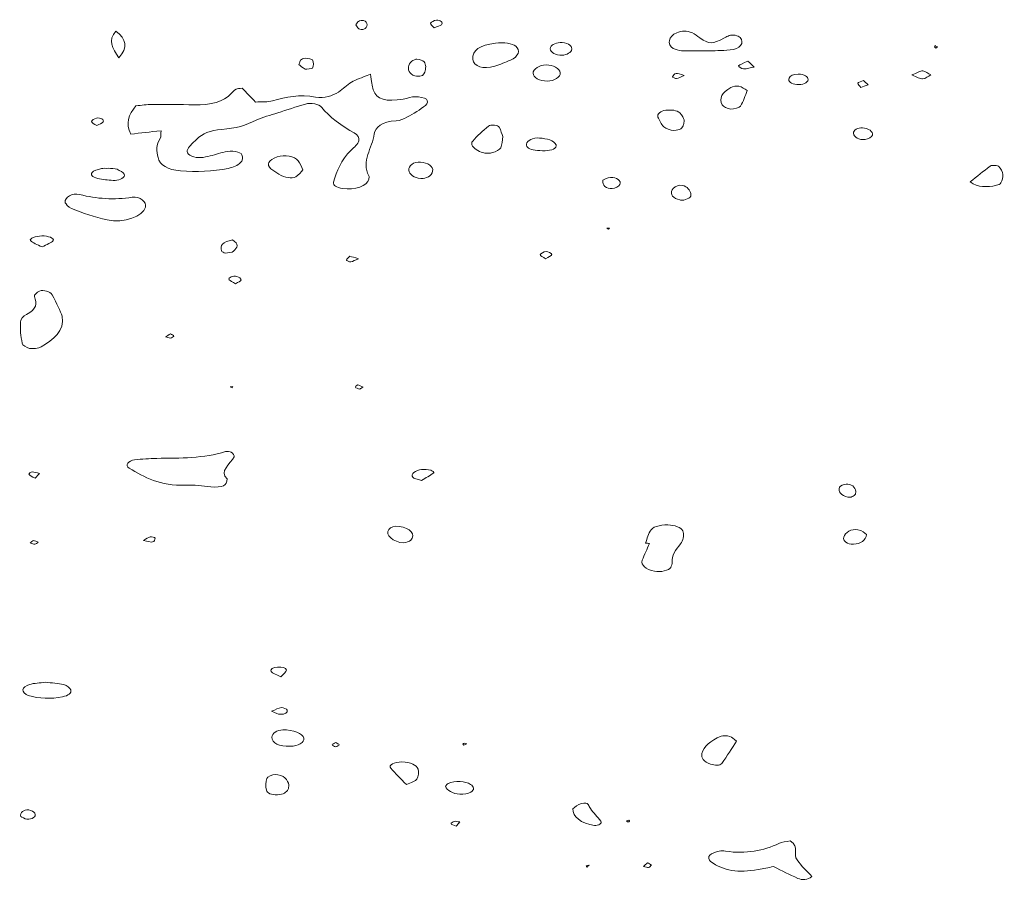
# Model space of a CAD drawing. Extents: x 432 to 1642, y -1026 to -372.
# Tile 5 of 15: x 708 to 829, y -1024 to -919. Entities that reach past the tile are written whole.
import ezdxf

# ---------------------------------------------------------------- set-up
doc = ezdxf.new("R2010")
doc.units = 0
doc.header["$MEASUREMENT"] = 0
doc.layers.add('Layer 1', color=7, linetype='Continuous')

# ---------------------------------------------------------------- blocks, each defined once
blk = doc.blocks.new('block 22')
at = {"layer": 'Layer 1', "lineweight": 0}
for points in [[(780.4029541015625, -944.7601318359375), (780.0911865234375, -944.7879028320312), (780.3026123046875, -944.9161987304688), (780.4029541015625, -944.7601318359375)], [(734.3969116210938, -964.2605590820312), (734.5003051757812, -964.0999145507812), (734.1803588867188, -964.1278686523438), (734.3969116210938, -964.2605590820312)]]:
    blk.add_lwpolyline(points, dxfattribs=at)
for points, knots in [([(749.4951782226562, -919.96630859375), (749.5870361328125, -920.1085205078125), (749.65478515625, -920.30859375), (749.8448486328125, -920.4652099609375), (749.928466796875, -920.5340576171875), (750.3464965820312, -920.574951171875), (750.4627075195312, -920.5253295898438), (751.0045166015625, -920.2933349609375), (750.98583984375, -919.6470947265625), (750.4342041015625, -919.4600830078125), (750.3029174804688, -919.4157104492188), (749.9487915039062, -919.4786376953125), (749.8076782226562, -919.5535278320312), (749.6502075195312, -919.63720703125), (749.618896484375, -919.7906494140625), (749.4951782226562, -919.96630859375)], [0, 0, 0, 0, 1, 1, 1, 2, 2, 2, 3, 3, 3, 4, 4, 4, 5, 5, 5, 5]), ([(759.3148803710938, -919.411865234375), (759.028076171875, -919.4495849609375), (758.6691284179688, -919.6311645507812), (758.6080932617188, -919.7803955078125), (758.5501098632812, -919.9220581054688), (758.8374633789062, -920.1055297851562), (759.0326538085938, -920.3433837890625), (759.4135131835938, -920.1930541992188), (759.7736206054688, -920.1180419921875), (759.9222412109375, -919.9769897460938), (760.1846923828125, -919.7277221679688), (759.7713623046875, -919.3519287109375), (759.3148803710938, -919.411865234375)], [0, 0, 0, 0, 1, 1, 1, 2, 2, 2, 3, 3, 3, 4, 4, 4, 4]), ([(720.5994262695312, -923.9867553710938), (721.7057495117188, -922.7470703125), (721.506103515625, -921.7279663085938), (720.2191772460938, -920.7597045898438), (719.23779296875, -921.8493041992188), (719.7935180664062, -922.833251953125), (720.5994262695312, -923.9867553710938)], [0, 0, 0, 0, 1, 1, 1, 2, 2, 2, 2]), ([(788.1942749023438, -922.8477172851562), (788.4503173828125, -922.9900512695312), (788.8521118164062, -923.1178588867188), (789.2052001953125, -923.1332397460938), (790.1198120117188, -923.1730346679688), (791.04443359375, -923.146484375), (792.5855712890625, -923.146484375), (793.0164184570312, -923.130859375), (794.0755004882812, -923.1326293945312), (795.1091918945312, -923.0445556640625), (796.347900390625, -922.9392700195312), (796.918212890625, -922.1895751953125), (796.3473510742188, -921.529296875), (796.136474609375, -921.2850341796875), (795.3721923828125, -921.1337280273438), (795.0134887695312, -921.2774047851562), (794.80615234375, -921.3603515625), (794.6445922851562, -921.4758911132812), (794.4547119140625, -921.5723266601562), (792.8677978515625, -922.37890625), (792.6290283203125, -922.3795166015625), (791.432861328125, -921.5795288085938), (791.1052856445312, -921.3604736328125), (790.8491821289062, -921.090576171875), (790.4451293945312, -920.9290161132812), (789.8863525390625, -920.7056884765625), (789.2128295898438, -920.6925048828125), (788.6170654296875, -920.9368896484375), (787.6146850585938, -921.3478393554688), (787.3668212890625, -922.3878173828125), (788.1942749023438, -922.8477172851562)], [0, 0, 0, 0, 1, 1, 1, 2, 2, 2, 3, 3, 3, 4, 4, 4, 5, 5, 5, 6, 6, 6, 7, 7, 7, 8, 8, 8, 9, 9, 9, 10, 10, 10, 10]), ([(768.9863891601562, -922.5809936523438), (768.5805053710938, -922.240966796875), (767.5475463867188, -922.0910034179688), (766.5120849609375, -922.2217407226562), (764.5347290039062, -922.4716796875), (763.6770629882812, -923.0825805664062), (763.7490844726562, -924.1890869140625), (763.8060302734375, -925.0650024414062), (765.0562744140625, -925.4601440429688), (766.4186401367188, -925.0158081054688), (767.0846557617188, -924.798583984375), (767.7320556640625, -924.5570068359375), (768.3313598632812, -924.2890014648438), (769.3273315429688, -923.8434448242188), (769.5897827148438, -923.0861206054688), (768.9863891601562, -922.5809936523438)], [0, 0, 0, 0, 1, 1, 1, 2, 2, 2, 3, 3, 3, 4, 4, 4, 5, 5, 5, 5]), ([(774.6441650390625, -922.149169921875), (774.0001831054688, -922.0990600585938), (773.345703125, -922.3636474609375), (773.2191772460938, -922.7254638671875), (773.0634765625, -923.17236328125), (773.6116943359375, -923.6307373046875), (774.3626098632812, -923.681640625), (774.9978637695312, -923.7244873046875), (775.6290893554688, -923.4619140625), (775.78173828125, -923.0908203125), (775.9710693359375, -922.6312866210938), (775.4658813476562, -922.2130737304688), (774.6441650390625, -922.149169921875)], [0, 0, 0, 0, 1, 1, 1, 2, 2, 2, 3, 3, 3, 4, 4, 4, 4]), ([(820.4254150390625, -922.7166748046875), (820.3338012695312, -922.6502685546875), (820.241943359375, -922.583984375), (820.1495971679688, -922.517578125), (820.1136474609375, -922.5677490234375), (820.0770263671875, -922.617919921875), (820.04052734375, -922.6681518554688), (820.09619140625, -922.7139282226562), (820.1513671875, -922.7598266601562), (820.2070922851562, -922.8057250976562), (820.2796630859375, -922.7760620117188), (820.3528442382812, -922.7464599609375), (820.4254150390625, -922.7166748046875)], [0, 0, 0, 0, 1, 1, 1, 2, 2, 2, 3, 3, 3, 4, 4, 4, 4]), ([(742.5523071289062, -924.8141479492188), (742.7301025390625, -924.95654296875), (742.9356079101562, -925.2161865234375), (743.2950439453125, -925.3679809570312), (743.4623413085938, -925.4386596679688), (744.1904907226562, -925.3257446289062), (744.2153930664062, -925.251708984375), (744.3223266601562, -924.9310302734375), (744.3444213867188, -924.5846557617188), (744.22021484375, -924.2678833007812), (744.1784057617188, -924.1599731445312), (743.625, -924.0734252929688), (743.2899169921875, -924.0526733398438), (743.1243896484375, -924.0425415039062), (742.8653564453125, -924.1865844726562), (742.7539672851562, -924.2933959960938), (742.635986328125, -924.4058227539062), (742.6428833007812, -924.55712890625), (742.5523071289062, -924.8141479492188)], [0, 0, 0, 0, 1, 1, 1, 2, 2, 2, 3, 3, 3, 4, 4, 4, 5, 5, 5, 6, 6, 6, 6]), ([(756.103515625, -925.83984375), (756.230224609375, -926.013427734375), (756.5884399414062, -926.2167358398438), (756.9014282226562, -926.2531127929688), (757.5269165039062, -926.326171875), (757.8045043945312, -926.0538940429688), (757.9048461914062, -925.7576904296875), (757.9757080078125, -925.5477905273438), (757.9740600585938, -925.3309936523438), (758.0105590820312, -925.0772094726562), (757.95947265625, -924.9032592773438), (757.9913330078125, -924.6631469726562), (757.807861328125, -924.4906005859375), (757.6477661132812, -924.3397827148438), (757.2662353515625, -924.2235107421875), (756.9398803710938, -924.1744384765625), (756.7824096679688, -924.1508178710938), (756.4519653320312, -924.29150390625), (756.3311157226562, -924.4006958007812), (755.8276977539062, -924.85400390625), (755.7487182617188, -925.3534545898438), (756.103515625, -925.83984375)], [0, 0, 0, 0, 1, 1, 1, 2, 2, 2, 3, 3, 3, 4, 4, 4, 5, 5, 5, 6, 6, 6, 7, 7, 7, 7]), ([(797.2630615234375, -924.3908081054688), (796.7224731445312, -924.6580200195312), (796.3560791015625, -924.7978515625), (796.1254272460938, -924.9866943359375), (796.076171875, -925.0269775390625), (796.5272827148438, -925.36083984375), (796.7376098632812, -925.3577270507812), (797.1783447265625, -925.3515014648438), (797.6119995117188, -925.2105712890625), (798.0481567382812, -925.125), (797.835693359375, -924.92626953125), (797.623046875, -924.7274780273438), (797.2630615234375, -924.3908081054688)], [0, 0, 0, 0, 1, 1, 1, 2, 2, 2, 3, 3, 3, 4, 4, 4, 4]), ([(774.3980102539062, -925.8320922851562), (774.344482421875, -925.3099365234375), (773.53857421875, -924.85400390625), (772.6878051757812, -924.864990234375), (771.8655395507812, -924.8756713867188), (771.0814819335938, -925.381103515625), (771.0919799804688, -925.8936157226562), (771.1019897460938, -926.4047241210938), (771.90380859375, -926.8452758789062), (772.8137817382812, -926.8396606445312), (773.7051391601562, -926.8341674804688), (774.451416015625, -926.3593139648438), (774.3980102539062, -925.8320922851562)], [0, 0, 0, 0, 1, 1, 1, 2, 2, 2, 3, 3, 3, 4, 4, 4, 4]), ([(819.5990600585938, -926.0802001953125), (819.2752075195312, -925.9085083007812), (818.9765625, -925.6228637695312), (818.618408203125, -925.5986938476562), (818.2971801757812, -925.5772094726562), (817.9105224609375, -925.8428344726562), (817.2809448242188, -926.0873413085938), (817.9005737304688, -926.330322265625), (818.2971801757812, -926.6019287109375), (818.5955810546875, -926.5731811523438), (818.9719848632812, -926.5372924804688), (819.26806640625, -926.2557373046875), (819.5990600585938, -926.0802001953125)], [0, 0, 0, 0, 1, 1, 1, 2, 2, 2, 3, 3, 3, 4, 4, 4, 4]), ([(754.41552734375, -931.6844482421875), (754.873046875, -931.6600341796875), (755.3671875, -931.4512329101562), (755.7109985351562, -931.2573852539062), (756.5240478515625, -930.799560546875), (757.3173217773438, -930.3229370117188), (757.98974609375, -929.8047485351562), (758.230712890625, -929.6192626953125), (758.3004150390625, -929.2210693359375), (758.090087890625, -929.0496215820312), (757.8612670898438, -928.8631591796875), (757.2149658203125, -928.7451171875), (756.75341796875, -928.7476196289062), (756.259765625, -928.7506103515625), (755.7738037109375, -928.9370727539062), (755.2760620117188, -929.0296020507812), (753.1879272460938, -929.4177856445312), (751.993896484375, -929.061279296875), (751.6026000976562, -927.8988647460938), (751.439453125, -927.4138793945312), (751.4207153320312, -926.91455078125), (751.26220703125, -925.9886474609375), (750.12939453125, -926.4612426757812), (749.4638671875, -926.6671752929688), (748.9761352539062, -926.960693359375), (748.3627319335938, -927.329345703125), (747.950439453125, -927.7947998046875), (747.3518676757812, -928.17236328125), (746.64111328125, -928.6207885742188), (745.6880493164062, -928.995361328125), (744.5835571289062, -928.7952880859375), (742.626708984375, -928.4407348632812), (740.9926147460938, -928.7510986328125), (739.3131713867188, -929.2515869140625), (738.7929077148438, -929.4066772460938), (738.052978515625, -929.34423828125), (737.2499389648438, -929.3910522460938), (736.6831665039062, -928.8076782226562), (736.1443481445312, -928.253173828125), (735.6107177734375, -927.7040405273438), (735.3277587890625, -927.743408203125), (735.012451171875, -927.7357788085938), (734.883056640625, -927.8163452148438), (734.6316528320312, -927.9732666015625), (734.4677734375, -928.1749877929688), (734.2965698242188, -928.3660888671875), (733.3726806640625, -929.3992919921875), (731.79541015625, -929.77197265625), (729.76416015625, -929.7289428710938), (728.0534057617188, -929.6928100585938), (726.34033203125, -929.66943359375), (724.6290283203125, -929.6780395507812), (723.986083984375, -929.6812744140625), (723.345703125, -929.7907104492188), (722.6790771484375, -929.8541259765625), (721.76318359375, -930.953369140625), (721.4044799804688, -932.031982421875), (722.031005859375, -933.3070068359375), (723.2702026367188, -933.1698608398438), (724.3637084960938, -933.0486450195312), (725.7294311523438, -932.8973388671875), (725.69580078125, -933.3143920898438), (725.792236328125, -933.6033935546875), (725.6306762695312, -933.8410034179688), (725.1087646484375, -934.6115112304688), (725.1998901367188, -935.3793334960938), (725.3704833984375, -936.1725463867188), (725.56982421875, -937.0968627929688), (726.5709228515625, -937.6439819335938), (728.10107421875, -937.7820434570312), (730.0545654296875, -937.9581298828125), (732.05859375, -937.8721923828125), (733.9364013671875, -937.4862670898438), (734.5113525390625, -937.3681030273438), (735.1106567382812, -937.101318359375), (735.4021606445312, -936.8138427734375), (735.67919921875, -936.5403442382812), (735.71923828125, -936.1326904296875), (735.5897216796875, -935.8170166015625), (735.441650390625, -935.454833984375), (734.3366088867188, -935.2852783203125), (733.5571899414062, -935.4632568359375), (732.8319091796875, -935.6288452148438), (732.16357421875, -935.86865234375), (731.4395141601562, -936.0364990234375), (730.6798706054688, -936.2123413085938), (729.8460083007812, -936.2628784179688), (729.2525634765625, -935.8885498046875), (728.6532592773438, -935.5103759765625), (728.966796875, -935.0779418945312), (729.31640625, -934.6852416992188), (729.5458374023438, -934.4280395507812), (729.8367309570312, -934.1873168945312), (730.0928344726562, -933.9370727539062), (730.7698974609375, -933.2755126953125), (731.6973266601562, -932.815185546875), (733.1594848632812, -932.7318725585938), (734.7988891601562, -932.6384887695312), (736.1107177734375, -932.20263671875), (737.3302001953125, -931.6065063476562), (738.0896606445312, -931.2352294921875), (739.0740356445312, -930.9984741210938), (739.9658813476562, -930.7088623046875), (741.083740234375, -930.345703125), (742.2021484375, -929.9825439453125), (743.3363647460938, -929.6341552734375), (743.9867553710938, -929.4342041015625), (745.0476684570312, -929.666259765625), (745.333251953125, -930.04931640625), (746.1341552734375, -931.1224365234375), (747.9198608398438, -932.4368896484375), (749.28662109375, -933.1527099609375), (749.6885986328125, -933.3629150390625), (749.9342041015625, -933.8042602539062), (749.8528442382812, -934.1082763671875), (749.744873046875, -934.5125732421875), (749.2914428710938, -934.8998413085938), (748.9081420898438, -935.2703857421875), (747.6555786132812, -936.48046875), (747.1607666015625, -937.8130493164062), (746.7640991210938, -939.1574096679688), (746.6439819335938, -939.5628051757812), (747.1858520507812, -939.83642578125), (747.8582763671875, -939.9414672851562), (749.3494873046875, -940.17431640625), (750.9365234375, -939.5991821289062), (751.06591796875, -938.8077392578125), (751.0892333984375, -938.6658935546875), (751.1292724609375, -938.5128784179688), (751.0607299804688, -938.3805541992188), (750.1560668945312, -936.6357421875), (751.4666748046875, -934.9745483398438), (751.7401733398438, -933.2769165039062), (751.8720092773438, -932.4595336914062), (752.59375, -931.7813720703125), (754.41552734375, -931.6844482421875)], [0, 0, 0, 0, 1, 1, 1, 2, 2, 2, 3, 3, 3, 4, 4, 4, 5, 5, 5, 6, 6, 6, 7, 7, 7, 8, 8, 8, 9, 9, 9, 10, 10, 10, 11, 11, 11, 12, 12, 12, 13, 13, 13, 14, 14, 14, 15, 15, 15, 16, 16, 16, 17, 17, 17, 18, 18, 18, 19, 19, 19, 20, 20, 20, 21, 21, 21, 22, 22, 22, 23, 23, 23, 24, 24, 24, 25, 25, 25, 26, 26, 26, 27, 27, 27, 28, 28, 28, 29, 29, 29, 30, 30, 30, 31, 31, 31, 32, 32, 32, 33, 33, 33, 34, 34, 34, 35, 35, 35, 36, 36, 36, 37, 37, 37, 38, 38, 38, 39, 39, 39, 40, 40, 40, 41, 41, 41, 42, 42, 42, 43, 43, 43, 44, 44, 44, 45, 45, 45, 45]), ([(788.5321655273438, -925.9012451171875), (788.3027954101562, -925.9548950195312), (788.16455078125, -926.1748657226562), (788.09033203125, -926.3370361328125), (788.0706176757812, -926.3807983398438), (788.4834594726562, -926.5548706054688), (788.59375, -926.5306396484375), (788.8788452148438, -926.4678344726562), (789.1066284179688, -926.327392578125), (789.5228271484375, -926.1452026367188), (789.06640625, -926.0242919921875), (788.7163696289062, -925.8580932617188), (788.5321655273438, -925.9012451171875)], [0, 0, 0, 0, 1, 1, 1, 2, 2, 2, 3, 3, 3, 4, 4, 4, 4]), ([(803.2617797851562, -927.2618408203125), (803.9631958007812, -927.318115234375), (804.5769653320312, -927.0526123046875), (804.6205444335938, -926.673828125), (804.6646728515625, -926.2921752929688), (804.1507568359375, -925.9898681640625), (803.4249267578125, -925.9866333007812), (802.8186645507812, -925.9840087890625), (802.4464111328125, -926.1646118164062), (802.3150634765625, -926.4766235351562), (802.1519165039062, -926.863525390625), (802.58056640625, -927.20703125), (803.2617797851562, -927.2618408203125)], [0, 0, 0, 0, 1, 1, 1, 2, 2, 2, 3, 3, 3, 4, 4, 4, 4]), ([(810.7056884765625, -927.0868530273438), (810.662109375, -927.2457275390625), (810.9258422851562, -927.4295043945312), (811.0564575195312, -927.6024780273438), (811.3294067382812, -927.5125732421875), (811.6016845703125, -927.4226684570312), (811.9554443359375, -927.3058471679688), (811.7219848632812, -927.0762329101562), (811.5557861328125, -926.9130249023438), (811.3897094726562, -926.7498779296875), (811.1475830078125, -926.8609008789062), (810.7411499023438, -926.9589233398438), (810.7056884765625, -927.0868530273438)], [0, 0, 0, 0, 1, 1, 1, 2, 2, 2, 3, 3, 3, 4, 4, 4, 4]), ([(796.2039184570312, -927.4545288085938), (795.958740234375, -927.394775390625), (795.4327392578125, -927.5051879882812), (795.1992797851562, -927.630615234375), (794.1104125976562, -928.2157592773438), (793.76611328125, -928.9501953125), (794.163818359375, -929.740966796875), (794.2730712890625, -929.957763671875), (794.8078002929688, -930.2302856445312), (795.194091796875, -930.2540283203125), (795.5789794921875, -930.2779541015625), (796.271728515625, -930.06884765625), (796.393798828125, -929.8792724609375), (796.7706909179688, -929.2944946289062), (796.9390258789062, -928.6702270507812), (797.2183837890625, -927.988037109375), (796.87158203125, -927.794189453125), (796.5980834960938, -927.5508422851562), (796.2039184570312, -927.4545288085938)], [0, 0, 0, 0, 1, 1, 1, 2, 2, 2, 3, 3, 3, 4, 4, 4, 5, 5, 5, 6, 6, 6, 6]), ([(786.3267211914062, -931.2232055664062), (786.506103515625, -931.6355590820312), (786.6843872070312, -932.064208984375), (787.0526123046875, -932.4297485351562), (787.2604370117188, -932.635986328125), (787.8389282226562, -932.8375854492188), (788.2679443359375, -932.8490600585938), (789.021728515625, -932.8690795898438), (789.3486328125, -932.5254516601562), (789.4550170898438, -932.1461181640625), (789.4938354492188, -932.0062255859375), (789.4904174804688, -931.863037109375), (789.5253295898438, -931.5597534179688), (789.4137573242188, -931.3736572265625), (789.309814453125, -931.015869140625), (788.997314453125, -930.7236328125), (788.6401977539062, -930.3889770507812), (787.9666748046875, -930.3123168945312), (787.2755737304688, -930.40087890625), (786.6559448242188, -930.4804077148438), (786.174072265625, -930.8719482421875), (786.3267211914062, -931.2232055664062)], [0, 0, 0, 0, 1, 1, 1, 2, 2, 2, 3, 3, 3, 4, 4, 4, 5, 5, 5, 6, 6, 6, 7, 7, 7, 7]), ([(717.2692260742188, -931.77685546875), (717.2553100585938, -931.9166870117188), (717.6176147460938, -932.0670776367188), (717.8963012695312, -932.2734375), (718.2326049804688, -932.087890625), (718.5682373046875, -931.98095703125), (718.6734008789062, -931.827392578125), (718.8550415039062, -931.5615234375), (718.3185424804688, -931.2481079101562), (717.8760375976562, -931.3557739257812), (717.59912109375, -931.42333984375), (717.2838134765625, -931.6262817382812), (717.2692260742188, -931.77685546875)], [0, 0, 0, 0, 1, 1, 1, 2, 2, 2, 3, 3, 3, 4, 4, 4, 4]), ([(767.4057006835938, -933.606689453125), (767.2855834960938, -933.275634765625), (767.1624755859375, -932.8590698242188), (766.9759521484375, -932.4510498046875), (766.8622436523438, -932.2012939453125), (765.9186401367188, -932.1030883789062), (765.6641235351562, -932.32373046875), (764.9760131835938, -932.9198608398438), (764.2501831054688, -933.5137329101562), (763.7380981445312, -934.1551513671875), (763.4151000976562, -934.5592041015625), (763.77294921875, -934.994140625), (764.3743896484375, -935.3199462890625), (764.8756713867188, -935.59130859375), (765.5097045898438, -935.7408447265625), (766.1474609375, -935.5646362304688), (766.5690307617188, -935.4481201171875), (767.0236206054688, -935.2045288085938), (767.1478271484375, -934.9686279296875), (767.3599853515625, -934.5665893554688), (767.3233032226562, -934.1256713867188), (767.4057006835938, -933.606689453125)], [0, 0, 0, 0, 1, 1, 1, 2, 2, 2, 3, 3, 3, 4, 4, 4, 5, 5, 5, 6, 6, 6, 7, 7, 7, 7]), ([(811.2586059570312, -932.53857421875), (810.6813354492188, -932.4959106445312), (810.1215209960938, -932.8365478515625), (810.158203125, -933.208251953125), (810.2028198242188, -933.6629638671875), (810.8624877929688, -934.0609741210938), (811.5767822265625, -933.9574584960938), (811.952392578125, -933.9031982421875), (812.411865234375, -933.6296997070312), (812.4796752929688, -933.4209594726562), (812.6184692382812, -932.9968872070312), (811.95361328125, -932.5902099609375), (811.2586059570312, -932.53857421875)], [0, 0, 0, 0, 1, 1, 1, 2, 2, 2, 3, 3, 3, 4, 4, 4, 4]), ([(773.8921508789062, -934.6082153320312), (773.6116943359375, -934.0771484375), (772.8155517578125, -933.8480224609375), (771.8603515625, -933.7811279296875), (771.1053466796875, -933.7282104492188), (770.3423461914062, -934.0910034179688), (770.2802124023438, -934.522705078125), (770.2199096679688, -934.9445190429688), (770.6832885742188, -935.16845703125), (771.3613891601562, -935.2681274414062), (771.7295532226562, -935.3222045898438), (772.126953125, -935.3174438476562), (772.56591796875, -935.34228515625), (772.8887329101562, -935.285400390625), (773.33642578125, -935.2709350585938), (773.5878295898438, -935.142578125), (773.8120727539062, -935.0284423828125), (773.9739990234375, -934.7640380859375), (773.8921508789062, -934.6082153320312)], [0, 0, 0, 0, 1, 1, 1, 2, 2, 2, 3, 3, 3, 4, 4, 4, 5, 5, 5, 6, 6, 6, 6]), ([(742.1533813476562, -938.5205078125), (742.5662231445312, -938.2882690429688), (742.761962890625, -937.9420776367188), (743.034912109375, -937.6655883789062), (742.8247680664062, -937.2528076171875), (742.7096557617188, -936.9010009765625), (742.4676513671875, -936.577392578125), (742.0152587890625, -935.9739990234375), (740.8230590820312, -935.7596435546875), (739.8961181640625, -936.08251953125), (738.8439331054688, -936.4487915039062), (738.5234985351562, -937.0309448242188), (739.1315307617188, -937.5325317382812), (739.4176635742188, -937.76904296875), (739.7493286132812, -937.9932250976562), (740.1041870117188, -938.2008666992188), (740.80615234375, -938.6122436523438), (741.6969604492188, -938.777099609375), (742.1533813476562, -938.5205078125)], [0, 0, 0, 0, 1, 1, 1, 2, 2, 2, 3, 3, 3, 4, 4, 4, 5, 5, 5, 6, 6, 6, 6]), ([(718.2477416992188, -938.772705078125), (718.85400390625, -938.8797607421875), (719.5067138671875, -938.9395141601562), (720.1437377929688, -938.9530639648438), (720.7179565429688, -938.9651489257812), (721.4060668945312, -938.5248413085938), (721.24755859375, -938.2098388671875), (721.1296997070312, -937.9762573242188), (720.74462890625, -937.7466430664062), (720.3672485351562, -937.5988159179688), (720.0809326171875, -937.4866333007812), (719.6204223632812, -937.5062866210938), (719.3499145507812, -937.4786376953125), (718.970703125, -937.4901733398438), (718.6657104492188, -937.4539794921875), (718.4578857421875, -937.5152587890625), (718.036865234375, -937.6397094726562), (717.462646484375, -937.7752685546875), (717.321533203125, -937.9808349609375), (717.0521240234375, -938.3748168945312), (717.58740234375, -938.6559448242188), (718.2477416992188, -938.772705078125)], [0, 0, 0, 0, 1, 1, 1, 2, 2, 2, 3, 3, 3, 4, 4, 4, 5, 5, 5, 6, 6, 6, 7, 7, 7, 7]), ([(757.071044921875, -936.7294311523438), (756.2772216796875, -936.8009643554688), (755.75048828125, -937.377197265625), (755.9827270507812, -937.9203491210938), (756.1820068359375, -938.3850708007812), (756.8555297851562, -938.7265625), (757.7039794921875, -938.715576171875), (757.908447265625, -938.6414184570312), (758.3399658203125, -938.5658569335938), (758.4959716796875, -938.409423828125), (758.7283935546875, -938.1768188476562), (758.881591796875, -937.8843383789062), (758.8618774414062, -937.6220703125), (758.8207397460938, -937.0792236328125), (757.8984375, -936.6551513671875), (757.071044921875, -936.7294311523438)], [0, 0, 0, 0, 1, 1, 1, 2, 2, 2, 3, 3, 3, 4, 4, 4, 5, 5, 5, 5]), ([(827.850341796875, -937.2232666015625), (827.7736206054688, -937.1448364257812), (827.3916015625, -937.141845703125), (827.1465454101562, -937.1300048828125), (827.0372924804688, -937.1246337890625), (826.873046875, -937.1668701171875), (826.8096923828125, -937.2163696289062), (826.0054321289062, -937.8430786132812), (825.2151489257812, -938.474853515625), (824.4031982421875, -939.11962890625), (825.3370361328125, -939.8316650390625), (826.4241333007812, -939.8034057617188), (827.5842895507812, -939.5521850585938), (827.8038940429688, -939.5045166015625), (828.05126953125, -939.3817138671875), (828.1238403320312, -939.2640380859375), (828.5535888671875, -938.5677490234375), (828.4866943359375, -937.8756713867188), (827.850341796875, -937.2232666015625)], [0, 0, 0, 0, 1, 1, 1, 2, 2, 2, 3, 3, 3, 4, 4, 4, 5, 5, 5, 6, 6, 6, 6]), ([(780.5469360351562, -938.5826416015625), (780.1614990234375, -938.598876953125), (779.8077392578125, -938.8380126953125), (779.5929565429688, -938.9188842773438), (779.5023803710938, -939.5571899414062), (780.0291137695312, -940.0061645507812), (780.7362670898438, -939.94775390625), (781.106201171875, -939.9173583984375), (781.5975341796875, -939.65771484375), (781.6944580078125, -939.4540405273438), (781.8982543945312, -939.0238037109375), (781.2630004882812, -938.55224609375), (780.5469360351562, -938.5826416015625)], [0, 0, 0, 0, 1, 1, 1, 2, 2, 2, 3, 3, 3, 4, 4, 4, 4]), ([(790.2940063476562, -940.4171752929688), (790.0931396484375, -940.0244140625), (789.8770751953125, -939.549560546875), (788.9480590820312, -939.5519409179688), (788.634521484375, -939.5527954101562), (788.1588745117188, -939.88623046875), (788.0462036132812, -940.1104125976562), (787.75634765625, -940.68505859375), (788.1676025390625, -941.139404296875), (788.9781494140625, -941.32763671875), (789.0909423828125, -941.3536376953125), (789.2302856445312, -941.3461303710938), (789.4781494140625, -941.3618774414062), (789.6913452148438, -941.2700805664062), (790.08154296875, -941.1780395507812), (790.22265625, -941.0203247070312), (790.3748168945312, -940.8504028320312), (790.3899536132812, -940.6044311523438), (790.2940063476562, -940.4171752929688)], [0, 0, 0, 0, 1, 1, 1, 2, 2, 2, 3, 3, 3, 4, 4, 4, 5, 5, 5, 6, 6, 6, 6]), ([(723.844482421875, -942.1948852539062), (724.0053100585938, -941.5678100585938), (723.1383666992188, -940.8615112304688), (722.2301635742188, -941.0009765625), (719.9793090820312, -941.3462524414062), (717.9039306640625, -941.2000732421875), (715.8070678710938, -940.67529296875), (714.931884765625, -940.4563598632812), (713.9243774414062, -940.9586791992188), (714.0503540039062, -941.6732788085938), (714.1827392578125, -941.8060913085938), (714.3453979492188, -942.2157592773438), (714.8082275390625, -942.3895874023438), (716.1919555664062, -942.9090576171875), (717.6152954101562, -943.4439086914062), (719.166259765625, -943.7724609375), (721.2046508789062, -944.2042846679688), (723.5501098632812, -943.3412475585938), (723.844482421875, -942.1948852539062)], [0, 0, 0, 0, 1, 1, 1, 2, 2, 2, 3, 3, 3, 4, 4, 4, 5, 5, 5, 6, 6, 6, 6]), ([(709.8270263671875, -946.2984619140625), (710.0574951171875, -946.56884765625), (710.6318969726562, -946.7526245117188), (711.2391967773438, -947.0693969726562), (711.8077392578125, -946.75), (712.37451171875, -946.5579223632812), (712.572021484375, -946.2864379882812), (712.7757568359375, -946.0059204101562), (711.9703979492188, -945.7077026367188), (711.2096557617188, -945.721923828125), (710.46337890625, -945.736083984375), (709.6202392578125, -946.0565795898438), (709.8270263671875, -946.2984619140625)], [0, 0, 0, 0, 1, 1, 1, 2, 2, 2, 3, 3, 3, 4, 4, 4, 4]), ([(733.0956420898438, -947.5220947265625), (733.1328125, -947.6356811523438), (733.4214477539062, -947.8165283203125), (733.5689697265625, -947.8093872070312), (733.9179077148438, -947.7928466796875), (734.4179077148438, -947.7343139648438), (734.5613403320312, -947.5997924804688), (735.0260009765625, -947.164306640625), (735.3133544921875, -946.6881103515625), (734.4295043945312, -946.2166748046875), (733.2523803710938, -946.4286499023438), (732.8900756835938, -946.8945922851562), (733.0956420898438, -947.5220947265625)], [0, 0, 0, 0, 1, 1, 1, 2, 2, 2, 3, 3, 3, 4, 4, 4, 4]), ([(748.8720092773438, -948.8796997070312), (749.1619262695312, -948.826171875), (749.3941040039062, -948.6803588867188), (749.8151245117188, -948.50244140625), (749.3209838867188, -948.359619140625), (749.0277099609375, -948.2749633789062), (748.7344970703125, -948.1903076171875), (748.58984375, -948.3497314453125), (748.3848266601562, -948.503662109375), (748.3350219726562, -948.67138671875), (748.318115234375, -948.7288818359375), (748.7413940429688, -948.9038696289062), (748.8720092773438, -948.8796997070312)], [0, 0, 0, 0, 1, 1, 1, 2, 2, 2, 3, 3, 3, 4, 4, 4, 4]), ([(773.3695068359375, -947.9745483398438), (773.3846435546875, -947.8592529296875), (772.8956298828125, -947.6138916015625), (772.675537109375, -947.628173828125), (772.3997192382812, -947.6458129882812), (772.0148315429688, -947.8562622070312), (771.9676513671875, -948.0095825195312), (771.929931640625, -948.1327514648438), (772.3260498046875, -948.2949829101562), (772.6216430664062, -948.5055541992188), (772.9653930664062, -948.2781982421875), (773.3492431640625, -948.1333618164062), (773.3695068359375, -947.9745483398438)], [0, 0, 0, 0, 1, 1, 1, 2, 2, 2, 3, 3, 3, 4, 4, 4, 4]), ([(735.51708984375, -951.0968627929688), (735.5322265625, -950.9515380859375), (735.2471313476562, -950.7315673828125), (734.9846801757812, -950.65673828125), (734.5177612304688, -950.5238037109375), (733.8825073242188, -950.8014526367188), (734.0421142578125, -951.0604248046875), (734.1444091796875, -951.2260131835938), (734.4818115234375, -951.3484497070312), (734.8051147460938, -951.54638671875), (735.1129760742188, -951.3644409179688), (735.501953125, -951.2365112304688), (735.51708984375, -951.0968627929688)], [0, 0, 0, 0, 1, 1, 1, 2, 2, 2, 3, 3, 3, 4, 4, 4, 4]), ([(708.593505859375, -956.2357788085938), (708.5499267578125, -957.0913696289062), (708.6325073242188, -957.9534912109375), (708.7997436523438, -958.80517578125), (708.84619140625, -959.040283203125), (709.29443359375, -959.3582763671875), (709.6915893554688, -959.4361572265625), (710.0825805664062, -959.5126953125), (710.8194580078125, -959.4185180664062), (711.099853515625, -959.2498168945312), (712.6126098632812, -958.3395385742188), (713.9970092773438, -957.3746337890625), (713.6961059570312, -955.4962768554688), (713.449462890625, -954.9697875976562), (712.9999389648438, -953.9278564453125), (712.4586791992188, -952.9002685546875), (712.2513427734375, -952.506591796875), (711.3705444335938, -952.256103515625), (710.9285278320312, -952.4451904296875), (710.5859375, -952.5922241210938), (710.2236938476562, -952.9254150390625), (710.3014526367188, -953.1268920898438), (710.6162109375, -953.948974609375), (710.6074829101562, -954.6629028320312), (709.3303833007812, -955.2872314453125), (708.8983154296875, -955.4984130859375), (708.60986328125, -955.9104614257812), (708.593505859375, -956.2357788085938)], [0, 0, 0, 0, 1, 1, 1, 2, 2, 2, 3, 3, 3, 4, 4, 4, 5, 5, 5, 6, 6, 6, 7, 7, 7, 8, 8, 8, 9, 9, 9, 9]), ([(726.869873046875, -958.1992797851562), (727.02734375, -958.1088256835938), (727.3042602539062, -958.0191650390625), (727.3060302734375, -957.9281616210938), (727.3072509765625, -957.8399658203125), (727.0255737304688, -957.7503051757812), (726.8682861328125, -957.661376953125), (726.669677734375, -957.78466796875), (726.4703979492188, -957.9080200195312), (726.2717895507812, -958.0313110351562), (726.470947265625, -958.0874633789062), (726.6702270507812, -958.1432495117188), (726.869873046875, -958.1992797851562)], [0, 0, 0, 0, 1, 1, 1, 2, 2, 2, 3, 3, 3, 4, 4, 4, 4]), ([(750.385986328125, -964.1551513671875), (750.1507568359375, -964.0599975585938), (749.9157104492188, -963.9647216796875), (749.679931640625, -963.8695068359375), (749.5857543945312, -963.9734497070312), (749.382568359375, -964.0946044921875), (749.4266967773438, -964.1770629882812), (749.4754638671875, -964.2694702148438), (749.7484130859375, -964.3268432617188), (749.9539184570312, -964.4119262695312), (750.0963134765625, -964.3275146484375), (750.2407836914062, -964.2413330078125), (750.385986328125, -964.1551513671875)], [0, 0, 0, 0, 1, 1, 1, 2, 2, 2, 3, 3, 3, 4, 4, 4, 4]), ([(734.2809448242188, -972.0946044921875), (734.1739501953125, -972.0142822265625), (733.7413940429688, -971.9642944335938), (733.5845947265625, -972.0160522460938), (730.989501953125, -972.8719482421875), (728.091796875, -972.7952880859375), (725.2306518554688, -972.853759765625), (724.3229370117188, -972.8724365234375), (723.41064453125, -972.9312133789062), (722.5182495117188, -973.0233764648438), (721.727783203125, -973.1052856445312), (721.304443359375, -973.7285766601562), (721.8434448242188, -974.04443359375), (723.71435546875, -975.1422119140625), (725.5762329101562, -976.2400512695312), (728.7438354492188, -976.115234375), (729.7531127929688, -976.0753784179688), (730.7955322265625, -976.2202758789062), (731.811767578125, -976.3157348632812), (733.1903076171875, -976.4450073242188), (733.843017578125, -976.1835327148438), (733.7826538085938, -975.3508911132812), (732.7821044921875, -974.4148559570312), (734.1536865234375, -973.5762329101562), (734.6624145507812, -972.6502075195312), (734.7476806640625, -972.4949951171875), (734.4915771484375, -972.2525024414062), (734.2809448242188, -972.0946044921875)], [0, 0, 0, 0, 1, 1, 1, 2, 2, 2, 3, 3, 3, 4, 4, 4, 5, 5, 5, 6, 6, 6, 7, 7, 7, 8, 8, 8, 9, 9, 9, 9]), ([(710.897216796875, -974.687255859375), (710.6062622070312, -974.62255859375), (710.317626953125, -974.5170288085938), (710.0225830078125, -974.5110473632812), (709.8855590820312, -974.5084228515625), (709.5761108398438, -974.73828125), (709.6231079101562, -974.795166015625), (709.7449951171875, -974.9442138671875), (710.02099609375, -975.0560302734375), (710.3663940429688, -975.260009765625), (710.605712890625, -975.0016479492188), (710.75146484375, -974.8445434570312), (710.897216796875, -974.687255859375)], [0, 0, 0, 0, 1, 1, 1, 2, 2, 2, 3, 3, 3, 4, 4, 4, 4]), ([(758.9785766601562, -974.6318359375), (759.0390625, -974.5892944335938), (758.8143310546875, -974.3428344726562), (758.6319580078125, -974.2974243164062), (757.83349609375, -974.0983276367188), (757.0756225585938, -974.19287109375), (756.5496215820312, -974.5671997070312), (756.356201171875, -974.7051391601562), (756.2900390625, -974.9882202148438), (756.4195556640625, -975.1420288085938), (756.5478515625, -975.2946166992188), (756.9955444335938, -975.3677978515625), (757.4961547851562, -975.54345703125), (758.0221557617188, -975.2288208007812), (758.534423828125, -974.9443359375), (758.9785766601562, -974.6318359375)], [0, 0, 0, 0, 1, 1, 1, 2, 2, 2, 3, 3, 3, 4, 4, 4, 5, 5, 5, 5]), ([(809.4652709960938, -977.5758666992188), (809.5691528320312, -977.6016845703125), (809.7138671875, -977.5792846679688), (809.865966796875, -977.5792846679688), (810.0194091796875, -977.4917602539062), (810.23828125, -977.4124145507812), (810.3298950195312, -977.3017578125), (810.429931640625, -977.1817016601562), (810.454833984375, -977.031005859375), (810.4368286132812, -976.8966064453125), (810.3578491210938, -976.3173217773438), (809.91650390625, -975.9530639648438), (809.2561645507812, -975.9970703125), (808.963623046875, -976.0166015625), (808.5536499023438, -976.2125244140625), (808.478759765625, -976.3682250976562), (808.2219848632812, -976.9010620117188), (808.6547241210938, -977.3751831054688), (809.4652709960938, -977.5758666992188)], [0, 0, 0, 0, 1, 1, 1, 2, 2, 2, 3, 3, 3, 4, 4, 4, 5, 5, 5, 6, 6, 6, 6]), ([(755.3556518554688, -983.1676635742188), (755.5983276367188, -983.0732421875), (756.03271484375, -982.9906616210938), (756.1860961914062, -982.829345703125), (756.8329467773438, -982.1488037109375), (756.1163330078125, -981.31494140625), (754.76220703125, -981.14599609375), (754.1913452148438, -981.0748291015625), (753.7046508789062, -981.2252807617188), (753.4939575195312, -981.5178833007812), (753.027587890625, -982.1650390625), (753.9985961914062, -983.0516967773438), (755.3556518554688, -983.1676635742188)], [0, 0, 0, 0, 1, 1, 1, 2, 2, 2, 3, 3, 3, 4, 4, 4, 4]), ([(789.400390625, -981.837646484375), (789.3108520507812, -981.4168701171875), (788.7064208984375, -981.0829467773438), (787.8446044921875, -980.9771728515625), (787.005615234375, -980.8740844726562), (785.8041381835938, -981.1079711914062), (785.4993286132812, -981.550537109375), (785.143798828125, -982.0667724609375), (785.0208129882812, -982.63037109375), (784.797119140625, -983.1734008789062), (784.9608154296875, -983.1941528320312), (785.124755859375, -983.2149047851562), (785.2884521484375, -983.2356567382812), (784.9928588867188, -983.9159545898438), (784.665283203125, -984.5926513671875), (784.4110107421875, -985.2774658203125), (784.1931762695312, -985.8628540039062), (784.8076171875, -986.373046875), (785.9203491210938, -986.6068115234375), (786.6380004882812, -986.7576293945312), (787.6890869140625, -986.5219116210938), (787.8754272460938, -986.1529541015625), (787.978271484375, -985.948974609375), (788.0775146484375, -985.7332763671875), (788.064208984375, -985.5249633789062), (788.0142211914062, -984.7179565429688), (788.4515991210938, -983.999267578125), (789.0786743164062, -983.2710571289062), (789.4393310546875, -982.8526000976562), (789.4996948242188, -982.3074951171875), (789.400390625, -981.837646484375)], [0, 0, 0, 0, 1, 1, 1, 2, 2, 2, 3, 3, 3, 4, 4, 4, 5, 5, 5, 6, 6, 6, 7, 7, 7, 8, 8, 8, 9, 9, 9, 10, 10, 10, 10]), ([(811.7620239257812, -982.1157836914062), (811.5226440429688, -981.97998046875), (811.1923828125, -981.6338500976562), (810.712646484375, -981.5550537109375), (809.890380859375, -981.4199829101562), (809.1255493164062, -981.8695678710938), (808.9711303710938, -982.4462890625), (808.841552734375, -982.9302978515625), (809.4375, -983.374755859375), (810.1551513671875, -983.3287353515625), (811.040771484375, -983.2719116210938), (811.6568603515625, -982.8718872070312), (811.7620239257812, -982.1157836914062)], [0, 0, 0, 0, 1, 1, 1, 2, 2, 2, 3, 3, 3, 4, 4, 4, 4]), ([(710.1945190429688, -982.884033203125), (710.0366821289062, -982.89990234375), (709.9268798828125, -983.0589599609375), (709.7962646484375, -983.15576171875), (709.98486328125, -983.2189331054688), (710.1934204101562, -983.3423461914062), (710.3565673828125, -983.3267211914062), (710.5128173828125, -983.3115844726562), (710.6224365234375, -983.152099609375), (710.7525024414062, -983.0559692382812), (710.564453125, -982.992919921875), (710.3560791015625, -982.8681030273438), (710.1945190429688, -982.884033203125)], [0, 0, 0, 0, 1, 1, 1, 2, 2, 2, 3, 3, 3, 4, 4, 4, 4]), ([(725.0267333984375, -982.56396484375), (725.034912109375, -982.5225830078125), (724.562255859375, -982.384765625), (724.4181518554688, -982.4202880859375), (724.1476440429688, -982.486572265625), (723.9560546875, -982.6469116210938), (723.5768432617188, -982.8517456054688), (724.1046142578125, -982.9512939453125), (724.491455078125, -983.0979614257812), (724.7021484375, -983.0433349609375), (724.91357421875, -982.9888305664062), (724.994873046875, -982.7359619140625), (725.0267333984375, -982.56396484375)], [0, 0, 0, 0, 1, 1, 1, 2, 2, 2, 3, 3, 3, 4, 4, 4, 4]), ([(740.32763671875, -999.4856567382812), (740.666259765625, -999.1126098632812), (741.017578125, -998.9005126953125), (741.0111694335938, -998.6919555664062), (741.0006713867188, -998.3773193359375), (740.4949340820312, -998.2473754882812), (739.9340209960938, -998.302001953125), (739.384033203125, -998.3556518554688), (738.9880981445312, -998.5746459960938), (739.1633911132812, -998.8615112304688), (739.2859497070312, -999.0612182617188), (739.7650146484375, -999.1966552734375), (740.32763671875, -999.4856567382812)], [0, 0, 0, 0, 1, 1, 1, 2, 2, 2, 3, 3, 3, 4, 4, 4, 4]), ([(714.71533203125, -1001.096618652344), (714.6060791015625, -1000.84814453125), (714.2692260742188, -1000.536254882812), (713.87744140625, -1000.43798828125), (713.186279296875, -1000.264770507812), (712.37451171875, -1000.233215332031), (711.6317749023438, -1000.144592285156), (710.9395141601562, -1000.235717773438), (710.2457275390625, -1000.258728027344), (709.6946411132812, -1000.4228515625), (709.30029296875, -1000.540161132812), (708.8926391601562, -1000.840026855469), (708.8665161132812, -1001.071105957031), (708.8408813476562, -1001.29833984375), (709.1795043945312, -1001.643981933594), (709.5476684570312, -1001.758911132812), (710.8646240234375, -1002.170349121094), (712.3106079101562, -1002.2177734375), (713.7379150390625, -1001.921142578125), (714.38671875, -1001.786315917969), (714.891845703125, -1001.498413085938), (714.71533203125, -1001.096618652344)], [0, 0, 0, 0, 1, 1, 1, 2, 2, 2, 3, 3, 3, 4, 4, 4, 5, 5, 5, 6, 6, 6, 7, 7, 7, 7]), ([(739.202880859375, -1003.690307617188), (739.7352905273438, -1003.880859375), (740.0054321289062, -1004.055725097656), (740.2881469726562, -1004.062194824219), (740.8310546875, -1004.074829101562), (741.22607421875, -1003.867004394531), (741.1319580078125, -1003.567504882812), (741.0889282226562, -1003.431396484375), (740.6104125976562, -1003.212585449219), (740.4305419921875, -1003.238342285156), (740.0472412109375, -1003.293212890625), (739.7301025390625, -1003.483825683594), (739.202880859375, -1003.690307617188)], [0, 0, 0, 0, 1, 1, 1, 2, 2, 2, 3, 3, 3, 4, 4, 4, 4]), ([(743.1534423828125, -1006.986999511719), (743.0274658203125, -1006.394714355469), (741.8252563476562, -1005.913024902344), (740.5929565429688, -1005.961547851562), (739.8463134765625, -1005.991088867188), (739.2731323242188, -1006.373107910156), (739.2557373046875, -1006.853088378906), (739.2295532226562, -1007.564880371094), (740.1151733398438, -1008.00244140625), (741.50830078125, -1007.966552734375), (742.4368286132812, -1007.942565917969), (743.2532348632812, -1007.456481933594), (743.1534423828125, -1006.986999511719)], [0, 0, 0, 0, 1, 1, 1, 2, 2, 2, 3, 3, 3, 4, 4, 4, 4]), ([(792.7406005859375, -1010.136413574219), (793.2185668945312, -1010.304870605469), (793.8694458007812, -1010.349487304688), (794.0975952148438, -1010.049255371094), (794.7841186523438, -1009.144836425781), (795.3357543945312, -1008.210021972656), (795.9122924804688, -1007.330017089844), (795.5402221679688, -1007.060668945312), (795.3721923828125, -1006.838195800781), (795.0709228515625, -1006.750305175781), (794.7817993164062, -1006.666015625), (794.224853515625, -1006.634460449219), (794.0100708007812, -1006.729614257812), (792.7719116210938, -1007.2763671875), (791.8736572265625, -1007.963562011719), (791.6853637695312, -1008.85009765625), (791.5745239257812, -1009.37255859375), (791.8875122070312, -1009.835876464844), (792.7406005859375, -1010.136413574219)], [0, 0, 0, 0, 1, 1, 1, 2, 2, 2, 3, 3, 3, 4, 4, 4, 5, 5, 5, 6, 6, 6, 6]), ([(747.4534301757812, -1007.781616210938), (747.4539794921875, -1007.692932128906), (747.1845703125, -1007.60400390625), (747.0319213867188, -1007.515014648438), (746.8803100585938, -1007.603515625), (746.6119384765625, -1007.692077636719), (746.6119384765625, -1007.780639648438), (746.6114501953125, -1007.869018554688), (746.8797607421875, -1007.958068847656), (747.0296020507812, -1008.046752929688), (747.1822509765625, -1007.958312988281), (747.4534301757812, -1007.870300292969), (747.4534301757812, -1007.781616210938)], [0, 0, 0, 0, 1, 1, 1, 2, 2, 2, 3, 3, 3, 4, 4, 4, 4]), ([(762.526123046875, -1007.687683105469), (762.5679321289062, -1007.735961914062), (762.6097412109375, -1007.784240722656), (762.652099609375, -1007.83251953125), (762.76953125, -1007.775634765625), (762.8860473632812, -1007.718811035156), (763.0035400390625, -1007.661926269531), (762.9140014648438, -1007.637145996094), (762.8229370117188, -1007.591125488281), (762.7369384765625, -1007.593627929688), (762.6630859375, -1007.595764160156), (762.5958251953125, -1007.654174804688), (762.526123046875, -1007.687683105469)], [0, 0, 0, 0, 1, 1, 1, 2, 2, 2, 3, 3, 3, 4, 4, 4, 4]), ([(757.0745849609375, -1010.75341796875), (756.8742065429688, -1010.236450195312), (756.1876831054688, -1009.90283203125), (755.1018676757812, -1009.876525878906), (754.1762084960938, -1009.854553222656), (753.410888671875, -1010.253234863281), (753.7564697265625, -1010.650268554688), (754.3016357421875, -1011.277160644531), (754.9271240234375, -1011.883544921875), (755.6494140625, -1012.634399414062), (756.2307739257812, -1012.348266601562), (756.7916259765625, -1012.203063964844), (756.9072875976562, -1011.987487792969), (757.1163940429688, -1011.5966796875), (757.2260131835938, -1011.144958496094), (757.0745849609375, -1010.75341796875)], [0, 0, 0, 0, 1, 1, 1, 2, 2, 2, 3, 3, 3, 4, 4, 4, 5, 5, 5, 5]), ([(741.3346557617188, -1012.6552734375), (741.2283935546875, -1012.454345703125), (741.1574096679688, -1012.092041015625), (740.8451538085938, -1011.808410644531), (740.6214599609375, -1011.605285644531), (740.0634155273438, -1011.38720703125), (739.6731567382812, -1011.39697265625), (739.294677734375, -1011.406372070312), (738.6930541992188, -1011.672485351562), (738.6245727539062, -1011.870300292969), (738.4636840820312, -1012.333251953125), (738.4757690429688, -1012.828979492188), (738.5861206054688, -1013.299682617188), (738.6720581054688, -1013.665588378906), (739.1756591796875, -1013.917724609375), (739.9351196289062, -1013.878845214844), (740.660400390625, -1013.841552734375), (741.0337524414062, -1013.565673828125), (741.2178955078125, -1013.210876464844), (741.285888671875, -1013.079345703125), (741.2789306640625, -1012.936157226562), (741.3346557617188, -1012.6552734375)], [0, 0, 0, 0, 1, 1, 1, 2, 2, 2, 3, 3, 3, 4, 4, 4, 5, 5, 5, 6, 6, 6, 7, 7, 7, 7]), ([(763.4714965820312, -1012.609375), (762.8919677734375, -1012.206726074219), (761.5411987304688, -1012.152954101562), (760.7293701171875, -1012.494201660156), (760.5615844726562, -1012.564880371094), (760.5261840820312, -1012.728820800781), (760.4297485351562, -1012.849731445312), (760.5662231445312, -1013.304077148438), (761.2858276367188, -1013.756652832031), (762.1799926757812, -1013.808166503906), (762.6115112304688, -1013.833068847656), (763.207275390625, -1013.718872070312), (763.5087280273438, -1013.550903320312), (763.995361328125, -1013.279418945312), (763.8959350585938, -1012.903747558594), (763.4714965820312, -1012.609375)], [0, 0, 0, 0, 1, 1, 1, 2, 2, 2, 3, 3, 3, 4, 4, 4, 5, 5, 5, 5]), ([(710.3502197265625, -1016.132690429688), (710.2688598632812, -1015.96728515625), (709.9006958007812, -1015.762939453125), (709.6010131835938, -1015.726379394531), (708.9983520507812, -1015.652465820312), (708.4995727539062, -1016.046020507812), (708.6185913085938, -1016.539123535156), (708.8072509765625, -1016.61767578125), (709.0663452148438, -1016.806884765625), (709.3816528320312, -1016.839782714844), (710.0320434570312, -1016.907958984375), (710.5510864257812, -1016.541381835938), (710.3502197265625, -1016.132690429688)], [0, 0, 0, 0, 1, 1, 1, 2, 2, 2, 3, 3, 3, 4, 4, 4, 4]), ([(779.3659057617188, -1017.084228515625), (778.9610595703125, -1016.568420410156), (778.4181518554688, -1016.081298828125), (778.081298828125, -1015.554443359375), (777.8683471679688, -1015.220275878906), (777.8919677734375, -1014.752075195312), (777.0018920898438, -1014.9208984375), (776.5013427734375, -1015.015808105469), (776.1963500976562, -1015.4150390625), (775.958251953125, -1015.57373046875), (775.8612670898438, -1016.546875), (776.9757690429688, -1017.364501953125), (778.580810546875, -1017.630126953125), (778.7625122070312, -1017.660278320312), (779.1057739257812, -1017.564208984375), (779.2422485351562, -1017.470153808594), (779.3764038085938, -1017.377624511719), (779.44775390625, -1017.188903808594), (779.3659057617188, -1017.084228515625)], [0, 0, 0, 0, 1, 1, 1, 2, 2, 2, 3, 3, 3, 4, 4, 4, 5, 5, 5, 6, 6, 6, 6]), ([(762.1481323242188, -1017.193786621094), (761.9221801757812, -1017.162536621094), (761.6527709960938, -1017.075744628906), (761.4813842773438, -1017.115051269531), (761.2938232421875, -1017.158142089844), (761.0877685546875, -1017.320007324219), (761.09521484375, -1017.425659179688), (761.1005859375, -1017.507690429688), (761.422119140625, -1017.583251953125), (761.7224731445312, -1017.713134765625), (761.8751831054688, -1017.526977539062), (762.0116577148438, -1017.3603515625), (762.1481323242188, -1017.193786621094)], [0, 0, 0, 0, 1, 1, 1, 2, 2, 2, 3, 3, 3, 4, 4, 4, 4]), ([(782.8726806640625, -1017.111877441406), (782.896484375, -1017.072998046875), (782.7990112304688, -1017.01171875), (782.7543334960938, -1016.960205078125), (782.6602172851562, -1016.984558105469), (782.5090942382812, -1016.998840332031), (782.4865112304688, -1017.036010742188), (782.462646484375, -1017.075134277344), (782.5609130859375, -1017.136413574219), (782.6060791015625, -1017.187927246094), (782.69970703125, -1017.163513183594), (782.8495483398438, -1017.149291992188), (782.8726806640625, -1017.111877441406)], [0, 0, 0, 0, 1, 1, 1, 2, 2, 2, 3, 3, 3, 4, 4, 4, 4]), ([(805.0995483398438, -1023.855529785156), (804.5037841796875, -1023.200378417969), (803.7831420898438, -1022.533813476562), (803.2825927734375, -1021.821594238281), (802.7907104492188, -1021.12158203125), (803.59912109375, -1020.265197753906), (802.4464111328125, -1019.497314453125), (801.9602661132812, -1019.600524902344), (801.4144897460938, -1019.637634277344), (801.0753173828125, -1019.801086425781), (799.1852416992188, -1020.710754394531), (797.07958984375, -1021.115661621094), (794.5697021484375, -1020.75390625), (794.3246459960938, -1020.718627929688), (794.0000610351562, -1020.685363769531), (793.8038330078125, -1020.743041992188), (793.368896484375, -1020.871337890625), (792.8247680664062, -1021.015625), (792.6400756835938, -1021.232604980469), (792.4594116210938, -1021.444580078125), (792.485595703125, -1021.832397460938), (792.73828125, -1022.009704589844), (794.3787231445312, -1023.162841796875), (796.0667114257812, -1023.42333984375), (798.556884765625, -1022.979858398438), (799.16650390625, -1022.87109375), (799.7727661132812, -1022.756774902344), (800.4308471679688, -1022.635986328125), (801.4453125, -1023.13671875), (802.3610229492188, -1023.632202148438), (803.3662109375, -1024.067138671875), (803.9185180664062, -1024.30615234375), (804.5689086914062, -1024.287719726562), (805.0995483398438, -1023.855529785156)], [0, 0, 0, 0, 1, 1, 1, 2, 2, 2, 3, 3, 3, 4, 4, 4, 5, 5, 5, 6, 6, 6, 7, 7, 7, 8, 8, 8, 9, 9, 9, 10, 10, 10, 11, 11, 11, 11]), ([(777.921142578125, -1022.458251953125), (777.7579956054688, -1022.498413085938), (777.60693359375, -1022.510192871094), (777.571533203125, -1022.551452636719), (777.5394897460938, -1022.588439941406), (777.6341552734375, -1022.657470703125), (777.673095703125, -1022.712646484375), (777.7474975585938, -1022.636596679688), (777.8211669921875, -1022.560546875), (777.921142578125, -1022.458251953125)], [0, 0, 0, 0, 1, 1, 1, 2, 2, 2, 3, 3, 3, 3]), ([(785.517822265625, -1022.42578125), (785.3582153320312, -1022.339965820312), (785.1984252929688, -1022.254455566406), (785.0387573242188, -1022.169006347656), (784.883056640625, -1022.31982421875), (784.7275390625, -1022.470642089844), (784.5713500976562, -1022.621459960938), (784.7809448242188, -1022.672485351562), (785.0538940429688, -1022.792785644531), (785.1839599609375, -1022.757385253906), (785.3541259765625, -1022.711364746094), (785.4115600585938, -1022.542175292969), (785.517822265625, -1022.42578125)], [0, 0, 0, 0, 1, 1, 1, 2, 2, 2, 3, 3, 3, 4, 4, 4, 4])]:
    blk.add_open_spline(points, degree=3, knots=knots, dxfattribs=at)

msp = doc.modelspace()

# ---------------------------------------------------------------- block references
at = {"layer": 'Layer 1'}
msp.add_blockref('block 22', (0, 0), dxfattribs=at)

doc.saveas('drawing.dxf')
